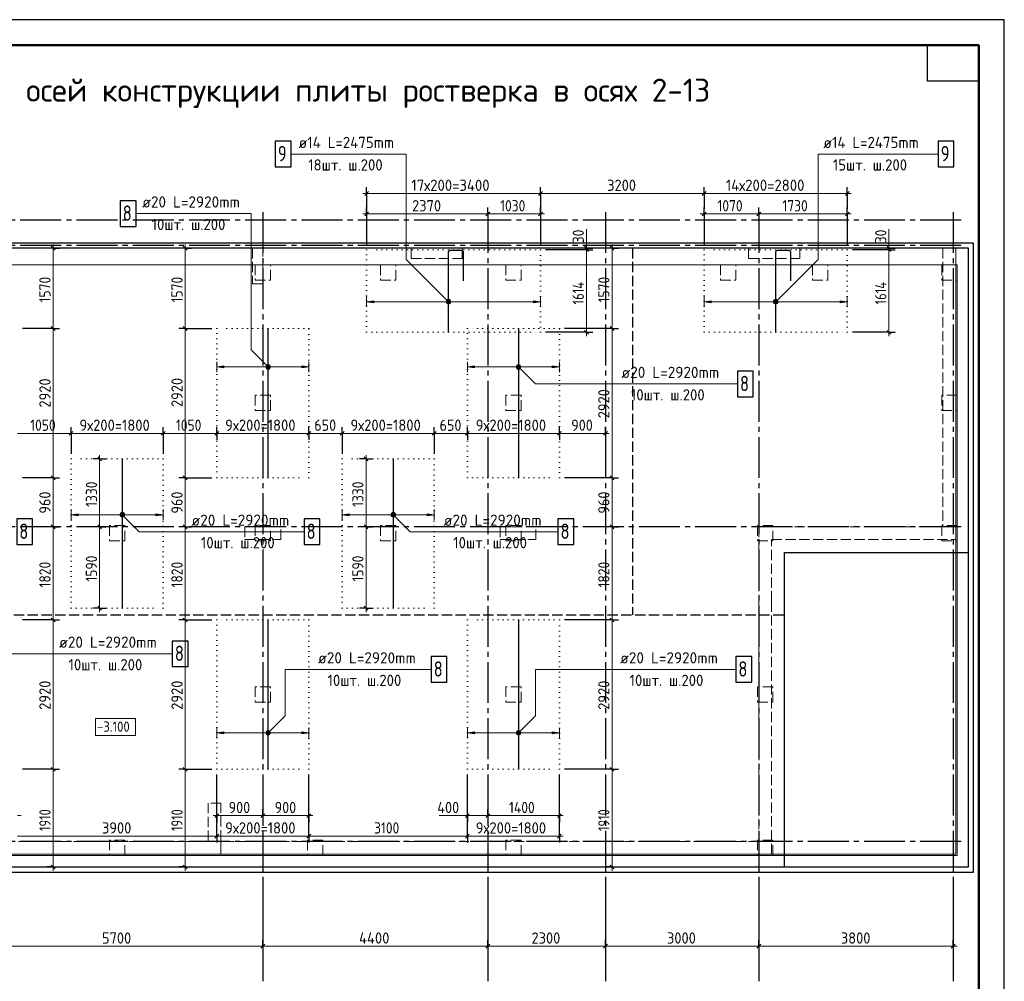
# Model space of a CAD drawing. Header units: millimetres. Extents: x 0 to 42000, y 0 to 29700.
# Tile 3 of 3: x 22744 to 42000, y 10896 to 29700. Entities that reach past the tile are written whole.
import ezdxf

# ---------------------------------------------------------------- set-up
doc = ezdxf.new("R2010")
doc.units = ezdxf.units.MM
for name, pattern in [('______2', [270, 200, -70]), ('______5', [1100, 800, -100, 100, -100]), ('______9', [100, 0, -100])]:
    doc.linetypes.add(name, pattern=pattern)
for name, color, linetype, lineweight in [('Standard', 7, 'Continuous', 25), ('ДОП Верх по У', 52, 'Continuous', 25), ('ЖБ Пилон', 7, 'Continuous', 35), ('ЖБ Плита Фундамента верхний уровень', 7, 'Continuous', 35), ('ЖБ Стена верхний уровень', 7, 'Continuous', 35), ('Общий01', 7, 'Continuous', 13), ('Позиционная метка номер позиции', 7, 'Continuous', 13), ('Размерная линия_ общее', 7, 'Continuous', 13), ('Текст_ общее', 7, 'Continuous', 25)]:
    doc.layers.add(name, color=color, linetype=linetype, lineweight=lineweight)
doc.layers.add('Оси', color=7, linetype='______5', true_color=0x656565)
doc.styles.add('ISOCPEUR', font='txt')

msp = doc.modelspace()

# ---------------------------------------------------------------- hatches: boundary and pattern name
at = {"layer": 'ДОП Верх по У', "linetype": 'Continuous', "lineweight": 13, "transparency": 33554687}
for points in [[(29670, 24164), (29530, 24184), (29670, 24204)], [(36270, 24164), (36130, 24184), (36270, 24204)], [(26740, 22890), (26600, 22910), (26740, 22930)], [(31640, 22890), (31500, 22910), (31640, 22930)], [(23890, 19999), (23750, 20019), (23890, 20039)], [(29190, 19999), (29050, 20019), (29190, 20039)], [(26740, 15735), (26600, 15755), (26740, 15775)], [(31640, 15735), (31500, 15755), (31640, 15775)]]:
    msp.add_hatch(color=7, dxfattribs=at).paths.add_polyline_path(points, flags=16)
for points in [[(32790, 24164), (32930, 24184), (32790, 24204)], [(38790, 24164), (38930, 24184), (38790, 24204)], [(28260, 22890), (28400, 22910), (28260, 22930)], [(33160, 22890), (33300, 22910), (33160, 22930)], [(25410, 19999), (25550, 20019), (25410, 20039)], [(30710, 19999), (30850, 20019), (30710, 20039)], [(28260, 15735), (28400, 15755), (28260, 15775)], [(33160, 15735), (33300, 15755), (33160, 15775)]]:
    msp.add_hatch(color=7, dxfattribs=at).paths.add_polyline_path(points)
at = {"layer": 'Позиционная метка номер позиции', "linetype": 'Continuous', "lineweight": 13, "transparency": 33554687}
for points in [[(31098, 24152), (31141, 24227), (31087, 24172)], [(31087, 24172), (31141, 24227), (31118, 24227)], [(31087, 24172), (31118, 24227), (31087, 24195)], [(31087, 24195), (31118, 24227), (31098, 24216)], [(31098, 24152), (31162, 24216), (31141, 24227)], [(31118, 24141), (31162, 24216), (31098, 24152)], [(31118, 24141), (31173, 24195), (31162, 24216)], [(31141, 24141), (31173, 24195), (31118, 24141)], [(31141, 24141), (31173, 24172), (31173, 24195)], [(31173, 24172), (31141, 24141), (31162, 24152)], [(37487, 24195), (37562, 24152), (37498, 24216)], [(37487, 24172), (37541, 24141), (37487, 24195)], [(37487, 24195), (37541, 24141), (37562, 24152)], [(37518, 24141), (37487, 24172), (37498, 24152)], [(37487, 24172), (37518, 24141), (37541, 24141)], [(37498, 24216), (37573, 24172), (37518, 24227)], [(37498, 24216), (37562, 24152), (37573, 24172)], [(37518, 24227), (37573, 24172), (37573, 24195)], [(37518, 24227), (37573, 24195), (37541, 24227)], [(37541, 24227), (37573, 24195), (37562, 24216)], [(27573, 22878), (27616, 22953), (27561, 22898)], [(27561, 22898), (27616, 22953), (27593, 22953)], [(27561, 22898), (27593, 22953), (27561, 22921)], [(27561, 22921), (27593, 22953), (27573, 22942)], [(27573, 22878), (27636, 22942), (27616, 22953)], [(27593, 22866), (27636, 22942), (27573, 22878)], [(27593, 22866), (27648, 22921), (27636, 22942)], [(27616, 22866), (27648, 22921), (27593, 22866)], [(27616, 22866), (27648, 22898), (27648, 22921)], [(32457, 22921), (32488, 22953), (32468, 22942)], [(32488, 22953), (32457, 22921), (32457, 22898)], [(32488, 22953), (32457, 22898), (32511, 22953)], [(32511, 22953), (32457, 22898), (32468, 22878)], [(32511, 22953), (32468, 22878), (32532, 22942)], [(32532, 22942), (32468, 22878), (32488, 22866)], [(32532, 22942), (32488, 22866), (32543, 22921)], [(32543, 22921), (32488, 22866), (32511, 22866)], [(32543, 22921), (32511, 22866), (32543, 22898)], [(27648, 22898), (27616, 22866), (27636, 22878)], [(32543, 22898), (32511, 22866), (32532, 22878)], [(24707, 20030), (24738, 20062), (24718, 20051)], [(24738, 20062), (24707, 20030), (24707, 20007)], [(24738, 20062), (24707, 20007), (24761, 20062)], [(24761, 20062), (24707, 20007), (24718, 19987)], [(24761, 20062), (24718, 19987), (24782, 20051)], [(24782, 20051), (24718, 19987), (24738, 19976)], [(24782, 20051), (24738, 19976), (24793, 20030)], [(24793, 20030), (24738, 19976), (24761, 19976)], [(24793, 20030), (24761, 19976), (24793, 20007)], [(30007, 20030), (30038, 20062), (30018, 20051)], [(30038, 20062), (30007, 20030), (30007, 20007)], [(30038, 20062), (30007, 20007), (30061, 20062)], [(30061, 20062), (30007, 20007), (30018, 19987)], [(30061, 20062), (30018, 19987), (30082, 20051)], [(30082, 20051), (30018, 19987), (30038, 19976)], [(30082, 20051), (30038, 19976), (30093, 20030)], [(30093, 20030), (30038, 19976), (30061, 19976)], [(30093, 20030), (30061, 19976), (30093, 20007)], [(24793, 20007), (24761, 19976), (24782, 19987)], [(30093, 20007), (30061, 19976), (30082, 19987)], [(27573, 15787), (27648, 15743), (27593, 15798)], [(27593, 15798), (27648, 15743), (27648, 15766)], [(27593, 15798), (27648, 15766), (27616, 15798)], [(27616, 15798), (27648, 15766), (27636, 15787)], [(32468, 15787), (32543, 15743), (32488, 15798)], [(32488, 15798), (32543, 15743), (32543, 15766)], [(32488, 15798), (32543, 15766), (32511, 15798)], [(32511, 15798), (32543, 15766), (32532, 15787)], [(27561, 15766), (27636, 15723), (27573, 15787)], [(27561, 15743), (27616, 15712), (27561, 15766)], [(27561, 15766), (27616, 15712), (27636, 15723)], [(27593, 15712), (27561, 15743), (27573, 15723)], [(27561, 15743), (27593, 15712), (27616, 15712)], [(27573, 15787), (27636, 15723), (27648, 15743)], [(32457, 15766), (32532, 15723), (32468, 15787)], [(32457, 15743), (32511, 15712), (32457, 15766)], [(32457, 15766), (32511, 15712), (32532, 15723)], [(32488, 15712), (32457, 15743), (32468, 15723)], [(32457, 15743), (32488, 15712), (32511, 15712)], [(32468, 15787), (32532, 15723), (32543, 15743)]]:
    msp.add_hatch(color=7, dxfattribs=at).paths.add_polyline_path(points)

# ---------------------------------------------------------------- linework, layer by layer
at = {"layer": 'Standard', "color": 7, "linetype": 'Continuous', "lineweight": 35, "transparency": 33554687}
for p, q in [((41500, 27600), (41500, 20500)), ((41500, 27200), (41500, 20100))]:
    msp.add_line(p, q, dxfattribs=at)
at = {"layer": 'Standard', "color": 7, "linetype": 'Continuous', "lineweight": 50, "transparency": 33554687}
msp.add_line((41500, 27100), (41500, 23200), dxfattribs=at)
at = {"layer": 'Standard', "color": 7, "linetype": '______9', "lineweight": 13, "transparency": 33554687}
for p, q in [((32930, 25202), (29530, 25202)), ((29530, 25202), (29530, 23588)), ((32930, 23588), (32930, 25202)), ((38930, 25202), (36130, 25202)), ((36130, 25202), (36130, 23588)), ((38930, 23588), (38930, 25202)), ((28400, 23662), (26600, 23662)), ((26600, 23662), (26600, 20742)), ((28400, 20742), (28400, 23662)), ((29530, 23588), (32930, 23588)), ((33300, 23662), (31500, 23662)), ((31500, 23662), (31500, 20742)), ((33300, 20742), (33300, 23662)), ((36130, 23588), (38930, 23588)), ((25550, 21112), (23750, 21112)), ((23750, 21112), (23750, 18192)), ((25550, 18192), (25550, 21112)), ((30850, 21112), (29050, 21112)), ((29050, 21112), (29050, 18192)), ((30850, 18192), (30850, 21112)), ((26600, 20742), (28400, 20742)), ((31500, 20742), (33300, 20742)), ((23750, 18192), (25550, 18192)), ((29050, 18192), (30850, 18192)), ((28400, 17962), (26600, 17962)), ((26600, 17962), (26600, 15042)), ((28400, 15042), (28400, 17962)), ((33300, 17962), (31500, 17962)), ((31500, 17962), (31500, 15042)), ((33300, 15042), (33300, 17962)), ((26600, 15042), (28400, 15042)), ((31500, 15042), (33300, 15042))]:
    msp.add_line(p, q, dxfattribs=at)
at = {"layer": 'Standard', "color": 7, "linetype": 'Continuous', "lineweight": 25, "transparency": 33554687}
for points in [[(0, 0), (42000, 0), (42000, 29700), (0, 29700), (0, 0)], [(41500, 29200), (41500, 28500), (40500, 28500), (40500, 29200), (41500, 29200)]]:
    msp.add_lwpolyline(points, close=True, dxfattribs=at)
at = {"layer": 'Standard', "color": 7, "linetype": 'Continuous', "lineweight": 50, "transparency": 33554687}
msp.add_lwpolyline([(2000, 29200), (41500, 29200), (41500, 500), (2000, 500), (2000, 29200)], close=True, dxfattribs=at)
at = {"layer": 'Standard', "color": 7, "linetype": 'Continuous', "lineweight": 13, "transparency": 33554687}
for points in [[(41500, 29200), (2000, 29200), (2000, 6500), (41500, 6500), (41500, 29200)], [(4250, 13382), (41050, 13382), (41050, 25232), (4250, 25232), (4250, 13382)], [(4225, 13357), (41075, 13357), (41075, 24907), (4225, 24907), (4225, 13357)]]:
    msp.add_lwpolyline(points, dxfattribs=at)
at = {"layer": 'Standard', "color": 254, "linetype": 'Continuous', "lineweight": 25, "true_color": 0xc4c4ff, "transparency": 33554687}
msp.add_lwpolyline([(3900, 13032), (41400, 13032), (41400, 25332), (3900, 25332), (3900, 13032)], dxfattribs=at)
at = {"layer": 'Standard', "color": 7, "linetype": 'Continuous', "lineweight": 25, "transparency": 33554687}
msp.add_lwpolyline([(4000, 13132), (41300, 13132), (41300, 25232), (4000, 25232), (4000, 13132)], dxfattribs=at)
at = {"layer": 'ДОП Верх по У', "color": 251, "linetype": 'Continuous', "lineweight": 13, "true_color": 0x494949, "transparency": 33554687}
for p, q in [((29530, 24184), (29530, 24284)), ((32930, 24184), (32930, 24284)), ((36130, 24184), (36130, 24284)), ((38930, 24184), (38930, 24284)), ((29530, 24184), (29670, 24204)), ((29670, 24164), (29530, 24184)), ((29530, 24184), (29530, 24084)), ((29530, 24184), (29530, 24184)), ((29670, 24204), (29670, 24164)), ((29670, 24184), (32790, 24184)), ((32930, 24184), (32790, 24204)), ((32790, 24204), (32790, 24164)), ((32790, 24164), (32930, 24184)), ((32930, 24184), (32930, 24084)), ((32930, 24184), (32930, 24184)), ((36130, 24184), (36270, 24204)), ((36270, 24164), (36130, 24184)), ((36130, 24184), (36130, 24084)), ((36130, 24184), (36130, 24184)), ((36270, 24204), (36270, 24164)), ((36270, 24184), (38790, 24184)), ((38930, 24184), (38790, 24204)), ((38790, 24204), (38790, 24164)), ((38790, 24164), (38930, 24184)), ((38930, 24184), (38930, 24084)), ((38930, 24184), (38930, 24184)), ((26600, 22910), (26600, 23010)), ((26600, 22910), (26740, 22930)), ((26740, 22930), (26740, 22890)), ((28400, 22910), (28260, 22930)), ((28260, 22930), (28260, 22890)), ((28400, 22910), (28400, 23010)), ((31500, 22910), (31500, 23010)), ((31500, 22910), (31640, 22930)), ((31640, 22930), (31640, 22890)), ((33300, 22910), (33160, 22930)), ((33160, 22930), (33160, 22890)), ((33300, 22910), (33300, 23010)), ((26740, 22890), (26600, 22910)), ((26600, 22910), (26600, 22810)), ((26600, 22910), (26600, 22910)), ((26740, 22910), (28260, 22910)), ((28260, 22890), (28400, 22910)), ((28400, 22910), (28400, 22810)), ((28400, 22910), (28400, 22910)), ((31640, 22890), (31500, 22910)), ((31500, 22910), (31500, 22810)), ((31500, 22910), (31500, 22910)), ((31640, 22910), (33160, 22910)), ((33160, 22890), (33300, 22910)), ((33300, 22910), (33300, 22810)), ((33300, 22910), (33300, 22910)), ((23750, 20019), (23750, 20119)), ((23750, 20019), (23890, 20039)), ((23890, 20039), (23890, 19999)), ((25550, 20019), (25410, 20039)), ((25410, 20039), (25410, 19999)), ((25550, 20019), (25550, 20119)), ((29050, 20019), (29050, 20119)), ((29050, 20019), (29190, 20039)), ((29190, 20039), (29190, 19999)), ((30850, 20019), (30710, 20039)), ((30710, 20039), (30710, 19999)), ((30850, 20019), (30850, 20119)), ((23890, 19999), (23750, 20019)), ((23750, 20019), (23750, 19919)), ((23750, 20019), (23750, 20019)), ((23890, 20019), (25410, 20019)), ((25410, 19999), (25550, 20019)), ((25550, 20019), (25550, 19919)), ((25550, 20019), (25550, 20019)), ((29190, 19999), (29050, 20019)), ((29050, 20019), (29050, 19919)), ((29050, 20019), (29050, 20019)), ((29190, 20019), (30710, 20019)), ((30710, 19999), (30850, 20019)), ((30850, 20019), (30850, 19919)), ((30850, 20019), (30850, 20019)), ((26600, 15755), (26600, 15855)), ((28400, 15755), (28400, 15855)), ((31500, 15755), (31500, 15855)), ((33300, 15755), (33300, 15855)), ((26600, 15755), (26740, 15775)), ((26740, 15735), (26600, 15755)), ((26600, 15755), (26600, 15655)), ((26600, 15755), (26600, 15755)), ((26740, 15775), (26740, 15735)), ((26740, 15755), (28260, 15755)), ((28400, 15755), (28260, 15775)), ((28260, 15775), (28260, 15735)), ((28260, 15735), (28400, 15755)), ((28400, 15755), (28400, 15655)), ((28400, 15755), (28400, 15755)), ((31500, 15755), (31640, 15775)), ((31640, 15735), (31500, 15755)), ((31500, 15755), (31500, 15655)), ((31500, 15755), (31500, 15755)), ((31640, 15775), (31640, 15735)), ((31640, 15755), (33160, 15755)), ((33300, 15755), (33160, 15775)), ((33160, 15775), (33160, 15735)), ((33160, 15735), (33300, 15755)), ((33300, 15755), (33300, 15655)), ((33300, 15755), (33300, 15755))]:
    msp.add_line(p, q, dxfattribs=at)
at = {"layer": 'ДОП Верх по У', "color": 7, "linetype": 'Continuous', "lineweight": 25, "transparency": 33554687}
for p, q in [((27600, 23652), (27600, 20752)), ((27600, 23652), (27600, 20752)), ((32500, 23652), (32500, 20752)), ((32500, 23652), (32500, 20752)), ((24750, 21102), (24750, 18202)), ((24750, 21102), (24750, 18202)), ((30050, 21102), (30050, 18202)), ((30050, 21102), (30050, 18202)), ((27600, 17952), (27600, 15052)), ((27600, 17952), (27600, 15052)), ((32500, 17952), (32500, 15052)), ((32500, 17952), (32500, 15052))]:
    msp.add_line(p, q, dxfattribs=at)
for points in [[(27743, 26822), (28053, 26822), (28053, 27322), (27743, 27322), (27743, 26822)], [(40706, 26822), (41016, 26822), (41016, 27322), (40706, 27322), (40706, 26822)], [(24710, 25658), (25020, 25658), (25020, 26158), (24710, 26158), (24710, 25658)], [(31130, 23595), (31130, 25153), (31131, 25161), (31134, 25169), (31138, 25176), (31143, 25182), (31149, 25187), (31156, 25191), (31164, 25194), (31171, 25195), (31377, 25195), (31385, 25194), (31393, 25191), (31400, 25187), (31406, 25182), (31411, 25176), (31415, 25169), (31418, 25161), (31419, 25153), (31419, 24595)], [(31130, 23595), (31130, 25153), (31131, 25161), (31134, 25169), (31138, 25176), (31143, 25182), (31149, 25187), (31156, 25191), (31164, 25194), (31171, 25195), (31377, 25195), (31385, 25194), (31393, 25191), (31400, 25187), (31406, 25182), (31411, 25176), (31415, 25169), (31418, 25161), (31419, 25153), (31419, 24595)], [(37530, 23595), (37530, 25153), (37531, 25161), (37534, 25169), (37538, 25176), (37543, 25182), (37549, 25187), (37556, 25191), (37564, 25194), (37571, 25195), (37777, 25195), (37785, 25194), (37793, 25191), (37800, 25187), (37806, 25182), (37811, 25176), (37815, 25169), (37818, 25161), (37819, 25153), (37819, 24595)], [(37530, 23595), (37530, 25153), (37531, 25161), (37534, 25169), (37538, 25176), (37543, 25182), (37549, 25187), (37556, 25191), (37564, 25194), (37571, 25195), (37777, 25195), (37785, 25194), (37793, 25191), (37800, 25187), (37806, 25182), (37811, 25176), (37815, 25169), (37818, 25161), (37819, 25153), (37819, 24595)], [(36781, 22326), (37091, 22326), (37091, 22826), (36781, 22826), (36781, 22326)], [(22687, 19436), (22997, 19436), (22997, 19936), (22687, 19936), (22687, 19436)], [(28305, 19436), (28615, 19436), (28615, 19936), (28305, 19936), (28305, 19436)], [(33271, 19436), (33581, 19436), (33581, 19936), (33271, 19936), (33271, 19436)], [(25729, 17050), (26039, 17050), (26039, 17550), (25729, 17550), (25729, 17050)], [(30791, 16744), (31101, 16744), (31101, 17244), (30791, 17244), (30791, 16744)], [(36750, 16744), (37060, 16744), (37060, 17244), (36750, 17244), (36750, 16744)]]:
    msp.add_lwpolyline(points, dxfattribs=at)
at = {"layer": 'ЖБ Пилон', "color": 253, "linetype": '______2', "lineweight": 13, "true_color": 0xa0a0a0, "transparency": 33554687}
for p, q in [((27500, 25232), (27300, 25232)), ((27300, 25232), (27300, 24532)), ((27500, 24532), (27500, 25232)), ((31400, 25232), (30400, 25232)), ((30400, 25232), (30400, 25032)), ((31400, 25032), (31400, 25232)), ((38000, 25232), (37000, 25232)), ((37000, 25232), (37000, 25032)), ((38000, 25032), (38000, 25232)), ((27650, 24907), (27350, 24907)), ((27350, 24907), (27350, 24607)), ((27650, 24607), (27650, 24907)), ((30100, 24907), (29800, 24907)), ((29800, 24907), (29800, 24607)), ((30100, 24607), (30100, 24907)), ((30400, 25032), (31400, 25032)), ((32550, 24907), (32250, 24907)), ((32250, 24907), (32250, 24607)), ((32550, 24607), (32550, 24907)), ((36750, 24907), (36450, 24907)), ((36450, 24907), (36450, 24607)), ((36750, 24607), (36750, 24907)), ((37000, 25032), (38000, 25032)), ((38550, 24907), (38250, 24907)), ((38250, 24907), (38250, 24607)), ((38550, 24607), (38550, 24907)), ((41075, 24907), (40775, 24907)), ((40775, 24907), (40775, 24607)), ((41075, 24607), (41075, 24907)), ((27300, 24532), (27500, 24532)), ((27350, 24607), (27650, 24607)), ((29800, 24607), (30100, 24607)), ((32250, 24607), (32550, 24607)), ((36450, 24607), (36750, 24607)), ((38250, 24607), (38550, 24607)), ((40775, 24607), (41075, 24607)), ((27650, 22357), (27350, 22357)), ((27350, 22357), (27350, 22057)), ((27650, 22057), (27650, 22357)), ((32550, 22357), (32250, 22357)), ((32250, 22357), (32250, 22057)), ((32550, 22057), (32550, 22357)), ((41075, 22357), (40775, 22357)), ((40775, 22357), (40775, 22057)), ((41075, 22057), (41075, 22357)), ((27350, 22057), (27650, 22057)), ((32250, 22057), (32550, 22057)), ((40775, 22057), (41075, 22057)), ((24800, 19807), (24500, 19807)), ((24500, 19807), (24500, 19507)), ((24800, 19507), (24800, 19807)), ((27850, 19782), (27150, 19782)), ((27150, 19782), (27150, 19532)), ((27650, 19807), (27350, 19807)), ((27350, 19807), (27350, 19507)), ((27650, 19507), (27650, 19807)), ((27850, 19532), (27850, 19782)), ((30100, 19807), (29800, 19807)), ((29800, 19807), (29800, 19507)), ((30100, 19507), (30100, 19807)), ((32840, 19782), (32140, 19782)), ((32140, 19782), (32140, 19532)), ((32550, 19807), (32250, 19807)), ((32250, 19807), (32250, 19507)), ((32550, 19507), (32550, 19807)), ((32840, 19532), (32840, 19782)), ((37475, 19807), (37175, 19807)), ((37175, 19807), (37175, 19507)), ((37475, 19507), (37475, 19807)), ((41075, 19807), (40775, 19807)), ((40775, 19807), (40775, 19507)), ((41075, 19507), (41075, 19807)), ((24500, 19507), (24800, 19507)), ((27150, 19532), (27850, 19532)), ((27350, 19507), (27650, 19507)), ((29800, 19507), (30100, 19507)), ((32140, 19532), (32840, 19532)), ((32250, 19507), (32550, 19507)), ((37175, 19507), (37475, 19507)), ((40775, 19507), (41075, 19507)), ((27650, 16657), (27350, 16657)), ((27350, 16657), (27350, 16357)), ((27650, 16357), (27650, 16657)), ((32550, 16657), (32250, 16657)), ((32250, 16657), (32250, 16357)), ((32550, 16357), (32550, 16657)), ((37475, 16657), (37175, 16657)), ((37175, 16657), (37175, 16357)), ((37475, 16357), (37475, 16657)), ((27350, 16357), (27650, 16357)), ((32250, 16357), (32550, 16357)), ((37175, 16357), (37475, 16357)), ((24800, 13657), (24500, 13657)), ((24500, 13657), (24500, 13357)), ((24800, 13357), (24800, 13657)), ((28675, 13657), (28375, 13657)), ((28375, 13657), (28375, 13357)), ((28675, 13357), (28675, 13657)), ((32550, 13657), (32250, 13657)), ((32250, 13657), (32250, 13357)), ((32550, 13357), (32550, 13657)), ((37475, 13657), (37175, 13657)), ((37175, 13657), (37175, 13357)), ((37475, 13357), (37475, 13657)), ((24500, 13357), (24800, 13357)), ((28375, 13357), (28675, 13357)), ((32250, 13357), (32550, 13357)), ((37175, 13357), (37475, 13357))]:
    msp.add_line(p, q, dxfattribs=at)
at = {"layer": 'ЖБ Плита Фундамента верхний уровень', "color": 251, "linetype": 'Continuous', "lineweight": 25, "true_color": 0x656565, "transparency": 33554687}
for p, q in [((41300, 25232), (4000, 25232)), ((41300, 19282), (41300, 25232)), ((37700, 13132), (37700, 19282)), ((37700, 19282), (41300, 19282)), ((12100, 13132), (37700, 13132))]:
    msp.add_line(p, q, dxfattribs=at)
at = {"layer": 'ЖБ Стена верхний уровень', "color": 253, "linetype": '______2', "lineweight": 13, "true_color": 0xa0a0a0, "transparency": 33554687}
for p, q in [((41050, 25232), (40800, 25232)), ((40800, 25232), (40800, 19782)), ((41050, 19782), (41050, 25232)), ((40800, 19782), (37200, 19782)), ((37200, 19782), (37200, 19532)), ((41050, 19532), (41050, 19782)), ((37200, 19532), (37200, 18322)), ((37450, 19532), (41050, 19532)), ((37450, 18322), (37450, 19532)), ((37200, 18322), (37200, 15422)), ((37450, 15422), (37450, 18322)), ((37200, 15422), (37200, 13632)), ((37450, 13382), (37450, 15422)), ((26430, 14382), (26430, 13632)), ((26680, 14382), (26430, 14382)), ((26680, 13382), (26680, 14382)), ((26430, 13632), (22070, 13632)), ((37200, 13632), (26680, 13632)), ((26680, 13632), (26680, 13382)), ((22070, 13382), (26430, 13382)), ((26430, 13382), (26680, 13382)), ((26680, 13382), (37200, 13382)), ((37200, 13382), (37450, 13382))]:
    msp.add_line(p, q, dxfattribs=at)
at = {"layer": 'Общий01', "color": 251, "linetype": 'Continuous', "lineweight": 13, "true_color": 0x656565, "transparency": 33554687}
for p, q in [((33828, 25232), (33828, 25602)), ((39743, 25232), (39743, 25602)), ((31500, 14135), (30950, 14135))]:
    msp.add_line(p, q, dxfattribs=at)
at = {"layer": 'Общий01', "color": 251, "linetype": '______2', "lineweight": 25, "true_color": 0x656565, "transparency": 33554687}
for p, q in [((34727, 25232), (34727, 18062)), ((12100, 18062), (37700, 18062))]:
    msp.add_line(p, q, dxfattribs=at)
at = {"layer": 'Общий01', "color": 7, "linetype": 'Continuous', "lineweight": 18, "transparency": 33554687}
msp.add_lwpolyline([(24225, 15703), (25011, 15703), (25011, 16036), (24225, 16036), (24225, 15703)], dxfattribs=at)
at = {"layer": 'Оси', "color": 8, "linetype": '______5', "lineweight": -3, "transparency": 33554687}
for p, q in [((27500, 25939), (27500, 12896)), ((31900, 25939), (31900, 12896)), ((34200, 25939), (34200, 12896)), ((37200, 25939), (37200, 12896)), ((41000, 25939), (41000, 12896)), ((41157, 25782), (3764, 25782)), ((41157, 25282), (3764, 25282)), ((41157, 19782), (3764, 19782)), ((41157, 13632), (3764, 13632))]:
    msp.add_line(p, q, dxfattribs=at)
at = {"layer": 'Оси', "color": 7, "linetype": 'Continuous', "lineweight": 25, "transparency": 33554687}
for p, q in [((27500, 12896), (27500, 10896)), ((31900, 12896), (31900, 10896)), ((34200, 12896), (34200, 10896)), ((37200, 12896), (37200, 10896)), ((41000, 12896), (41000, 10896))]:
    msp.add_line(p, q, dxfattribs=at)
at = {"layer": 'Позиционная метка номер позиции', "color": 7, "linetype": 'Continuous', "lineweight": 13, "transparency": 33554687}
for p, q in [((31098, 24216), (31098, 24216)), ((31098, 24152), (31098, 24152)), ((31162, 24216), (31162, 24216)), ((31162, 24152), (31162, 24152)), ((37498, 24216), (37498, 24216)), ((37498, 24152), (37498, 24152)), ((37562, 24216), (37562, 24216)), ((37562, 24152), (37562, 24152)), ((27573, 22942), (27573, 22942)), ((27636, 22942), (27636, 22942)), ((32468, 22942), (32468, 22942)), ((32532, 22942), (32532, 22942)), ((27573, 22878), (27573, 22878)), ((27636, 22878), (27636, 22878)), ((32468, 22878), (32468, 22878)), ((32532, 22878), (32532, 22878)), ((24718, 20051), (24718, 20051)), ((24782, 20051), (24782, 20051)), ((30018, 20051), (30018, 20051)), ((30082, 20051), (30082, 20051)), ((24718, 19987), (24718, 19987)), ((24782, 19987), (24782, 19987)), ((30018, 19987), (30018, 19987)), ((30082, 19987), (30082, 19987)), ((27573, 15787), (27573, 15787)), ((27573, 15723), (27573, 15723)), ((27636, 15787), (27636, 15787)), ((27636, 15723), (27636, 15723)), ((32468, 15787), (32468, 15787)), ((32468, 15723), (32468, 15723)), ((32532, 15787), (32532, 15787)), ((32532, 15723), (32532, 15723))]:
    msp.add_line(p, q, dxfattribs=at)
for points in [[(31130, 24184), (30302, 25012), (30302, 27072), (28062, 27072)], [(37530, 24184), (38358, 25012), (38358, 27072), (40696, 27072)], [(27604, 22910), (27271, 23243), (27271, 25908), (25020, 25908)], [(32500, 22910), (32833, 22576), (36781, 22576)], [(24750, 20019), (25083, 19686), (28305, 19686)], [(30050, 20019), (30383, 19686), (33271, 19686)], [(21900, 15755), (22233, 16088), (22233, 17300), (25719, 17300)], [(27604, 15755), (27938, 16088), (27938, 16994), (30791, 16994)], [(32500, 15755), (32833, 16088), (32833, 16994), (36740, 16994)]]:
    msp.add_lwpolyline(points, dxfattribs=at)
for centre in [(31130, 24184), (37530, 24184), (27604, 22910), (32500, 22910), (24750, 20019), (30050, 20019), (27604, 15755), (32500, 15755)]:
    msp.add_circle(centre, 45, dxfattribs=at)
at = {"layer": 'Размерная линия_ общее', "color": 251, "linetype": 'Continuous', "lineweight": -3, "true_color": 0x656565, "transparency": 33554687}
for p, q in [((29530, 26302), (29530, 26427)), ((32930, 26302), (32930, 26427)), ((36130, 26302), (36130, 26427)), ((38930, 26302), (38930, 26427)), ((29530, 26302), (29530, 26177)), ((29530, 26302), (29530, 25302)), ((32930, 26302), (32930, 26177)), ((32930, 26302), (32930, 25302)), ((36130, 26302), (36130, 26177)), ((36130, 26302), (36130, 26002)), ((38930, 26302), (38930, 26177)), ((38930, 26302), (38930, 26002)), ((29530, 25902), (29530, 26027)), ((31900, 25902), (31900, 26027)), ((32930, 25902), (32930, 26027)), ((36130, 25902), (36130, 26027)), ((37200, 25902), (37200, 26027)), ((38930, 25902), (38930, 26027)), ((29530, 25902), (29530, 25777)), ((29530, 25902), (29530, 25302)), ((31900, 25902), (31900, 25777)), ((31900, 25902), (31900, 25902)), ((32930, 25902), (32930, 25777)), ((32930, 25902), (32930, 25302)), ((36130, 25902), (36130, 25777)), ((36130, 25902), (36130, 25302)), ((37200, 25902), (37200, 25777)), ((37200, 25902), (37200, 25772)), ((38930, 25902), (38930, 25777)), ((38930, 25902), (38930, 25302)), ((23398, 25232), (23273, 25232)), ((23398, 25232), (23523, 25232)), ((23398, 25232), (23398, 25232)), ((25981, 25232), (25856, 25232)), ((25981, 25232), (26106, 25232)), ((25981, 25232), (25981, 25232)), ((33828, 25232), (33703, 25232)), ((33828, 25232), (33953, 25232)), ((33828, 25232), (33828, 25232)), ((34328, 25232), (34203, 25232)), ((34328, 25232), (34300, 25232)), ((34328, 25232), (34453, 25232)), ((39743, 25232), (39618, 25232)), ((39743, 25232), (39868, 25232)), ((39743, 25232), (39743, 25232)), ((33828, 25202), (33703, 25202)), ((33828, 25202), (33953, 25202)), ((39743, 25202), (39618, 25202)), ((39743, 25202), (39868, 25202)), ((23398, 23662), (23273, 23662)), ((23398, 23662), (23523, 23662)), ((25981, 23662), (25856, 23662)), ((25981, 23662), (26106, 23662)), ((25981, 23662), (26500, 23662)), ((33828, 23588), (33030, 23588)), ((33828, 23588), (33703, 23588)), ((33828, 23588), (33953, 23588)), ((34328, 23662), (34203, 23662)), ((34328, 23662), (34453, 23662)), ((39743, 23588), (39030, 23588)), ((39743, 23588), (39618, 23588)), ((39743, 23588), (39868, 23588)), ((23750, 21610), (23750, 21735)), ((23750, 21610), (23750, 21485)), ((23750, 21610), (23750, 21212)), ((25550, 21610), (25550, 21735)), ((25550, 21610), (25550, 21485)), ((25550, 21610), (25550, 21212)), ((26600, 21610), (26600, 21735)), ((26600, 21610), (26600, 21485)), ((26600, 21610), (26600, 21610)), ((28400, 21610), (28400, 21735)), ((28400, 21610), (28400, 21485)), ((28400, 21610), (28400, 21610)), ((29050, 21610), (29050, 21735)), ((29050, 21610), (29050, 21485)), ((29050, 21610), (29050, 21212)), ((30850, 21610), (30850, 21735)), ((30850, 21610), (30850, 21485)), ((30850, 21610), (30850, 21212)), ((31500, 21610), (31500, 21735)), ((31500, 21610), (31500, 21485)), ((31500, 21610), (31500, 21610)), ((33300, 21610), (33300, 21735)), ((33300, 21610), (33300, 21485)), ((33300, 21610), (33300, 21610)), ((34200, 21610), (34200, 21735)), ((34200, 21610), (34200, 21485)), ((34200, 21610), (34200, 21589)), ((24307, 21112), (24182, 21112)), ((24307, 21112), (24432, 21112)), ((24307, 21112), (24307, 21112)), ((29518, 21112), (29393, 21112)), ((29518, 21112), (29643, 21112)), ((29518, 21112), (29518, 21112)), ((23398, 20742), (23273, 20742)), ((23398, 20742), (23523, 20742)), ((25981, 20742), (25856, 20742)), ((25981, 20742), (26106, 20742)), ((25981, 20742), (26500, 20742)), ((34328, 20742), (34203, 20742)), ((34328, 20742), (34453, 20742)), ((23398, 19782), (23273, 19782)), ((23398, 19782), (23523, 19782)), ((24307, 19782), (24182, 19782)), ((24307, 19782), (24432, 19782)), ((24307, 19782), (24307, 19782)), ((25981, 19782), (25856, 19782)), ((25981, 19782), (26106, 19782)), ((25981, 19782), (26033, 19782)), ((29518, 19782), (29393, 19782)), ((29518, 19782), (29643, 19782)), ((34328, 19782), (34203, 19782)), ((34328, 19782), (34453, 19782)), ((24307, 18192), (24182, 18192)), ((24307, 18192), (24432, 18192)), ((24307, 18192), (24307, 18192)), ((29518, 18192), (29393, 18192)), ((29518, 18192), (29643, 18192)), ((29518, 18192), (29518, 18192)), ((23398, 17962), (23273, 17962)), ((23398, 17962), (23523, 17962)), ((25981, 17962), (25856, 17962)), ((25981, 17962), (26106, 17962)), ((25981, 17962), (26500, 17962)), ((34328, 17962), (34203, 17962)), ((34328, 17962), (34453, 17962)), ((23398, 15042), (23273, 15042)), ((23398, 15042), (23523, 15042)), ((25981, 15042), (25856, 15042)), ((25981, 15042), (26106, 15042)), ((25981, 15042), (26500, 15042)), ((34328, 15042), (34203, 15042)), ((34328, 15042), (34453, 15042)), ((26600, 14135), (26600, 14942)), ((28400, 14135), (28400, 14942)), ((33300, 13735), (33300, 14942)), ((33300, 14135), (33300, 14942)), ((26600, 14135), (26600, 14260)), ((27500, 14135), (27500, 14260)), ((28400, 14135), (28400, 14260)), ((31500, 14135), (31500, 14260)), ((31900, 14135), (31900, 14260)), ((33300, 14135), (33300, 14260)), ((26600, 14135), (26600, 14010)), ((27500, 14135), (27500, 14010)), ((27500, 14135), (27500, 14135)), ((28400, 14135), (28400, 14010)), ((31500, 14135), (31500, 14010)), ((31900, 14135), (31900, 14010)), ((31900, 14135), (31900, 14135)), ((33300, 14135), (33300, 14010)), ((26600, 13735), (26600, 13860)), ((26600, 13735), (26600, 13610)), ((28400, 13735), (28400, 13860)), ((28400, 13735), (28400, 13610)), ((31500, 13735), (31500, 13860)), ((31500, 13735), (31500, 13610)), ((33300, 13735), (33300, 13860)), ((33300, 13735), (33300, 13610)), ((23398, 13132), (23273, 13132)), ((23398, 13132), (23523, 13132)), ((23398, 13132), (23398, 13132)), ((25981, 13132), (25856, 13132)), ((25981, 13132), (26106, 13132)), ((25981, 13132), (27400, 13132)), ((34328, 13132), (34203, 13132)), ((34328, 13132), (34300, 13132)), ((34328, 13132), (34453, 13132))]:
    msp.add_line(p, q, dxfattribs=at)
at = {"layer": 'Размерная линия_ общее', "color": 251, "linetype": 'Continuous', "lineweight": 13, "true_color": 0x656565, "transparency": 33554687}
for p, q in [((29530, 26302), (29455, 26302)), ((29530, 26302), (32930, 26302)), ((32930, 26302), (36130, 26302)), ((36130, 26302), (38930, 26302)), ((38930, 26302), (39005, 26302)), ((29530, 25902), (29455, 25902)), ((29530, 25902), (31900, 25902)), ((31900, 25902), (32930, 25902)), ((32930, 25902), (33005, 25902)), ((36130, 25902), (36055, 25902)), ((36130, 25902), (37200, 25902)), ((37200, 25902), (38930, 25902)), ((38930, 25902), (39005, 25902)), ((23398, 25232), (23398, 25307)), ((25981, 25232), (25981, 25307)), ((33828, 25232), (33828, 25307)), ((33828, 25202), (33828, 25232)), ((34328, 25232), (34328, 25307)), ((39743, 25232), (39743, 25307)), ((39743, 25232), (39743, 25202)), ((39743, 25202), (39743, 23588)), ((23398, 23662), (23398, 20742)), ((25981, 23662), (25981, 20742)), ((33828, 23588), (33828, 23513)), ((34328, 23662), (34328, 20742)), ((39743, 23588), (39743, 23513)), ((22700, 21610), (23750, 21610)), ((23750, 21610), (25550, 21610)), ((25550, 21610), (26600, 21610)), ((26600, 21610), (28400, 21610)), ((28400, 21610), (29050, 21610)), ((29050, 21610), (30850, 21610)), ((30850, 21610), (31500, 21610)), ((31500, 21610), (33300, 21610)), ((33300, 21610), (34200, 21610)), ((34200, 21610), (34275, 21610)), ((24307, 21112), (24307, 21187)), ((29518, 21112), (29518, 21187)), ((23398, 20742), (23398, 19782)), ((25981, 20742), (25981, 19782)), ((34328, 20742), (34328, 19782)), ((23398, 19782), (23398, 17962)), ((24307, 19782), (24307, 18192)), ((25981, 19782), (25981, 17962)), ((29518, 19782), (29518, 18192)), ((34328, 19782), (34328, 17962)), ((24307, 18192), (24307, 18117)), ((29518, 18192), (29518, 18117)), ((23398, 17962), (23398, 15042)), ((25981, 17962), (25981, 15042)), ((34328, 17962), (34328, 15042)), ((23398, 15042), (23398, 13132)), ((25981, 15042), (25981, 13132)), ((34328, 15042), (34328, 13132)), ((22700, 14135), (22775, 14135)), ((26600, 14135), (26525, 14135)), ((26600, 14135), (27500, 14135)), ((27500, 14135), (28400, 14135)), ((28400, 14135), (28475, 14135)), ((31500, 14135), (31425, 14135)), ((31500, 14135), (31900, 14135)), ((31900, 14135), (33300, 14135)), ((33300, 14135), (33375, 14135)), ((22700, 13735), (26600, 13735)), ((26600, 13735), (28400, 13735)), ((28400, 13735), (31500, 13735)), ((31500, 13735), (33300, 13735)), ((33300, 13735), (33375, 13735)), ((23398, 13132), (23398, 13057)), ((25981, 13132), (25981, 13057)), ((34328, 13132), (34328, 13057))]:
    msp.add_line(p, q, dxfattribs=at)
at = {"layer": 'Размерная линия_ общее', "color": 251, "linetype": 'Continuous', "lineweight": 25, "true_color": 0x656565, "transparency": 33554687}
for p, q in [((29492, 26264), (29567, 26339)), ((32892, 26264), (32967, 26339)), ((36092, 26264), (36167, 26339)), ((38892, 26264), (38967, 26339)), ((29492, 25864), (29567, 25939)), ((31862, 25864), (31937, 25939)), ((32892, 25864), (32967, 25939)), ((36092, 25864), (36167, 25939)), ((37162, 25864), (37237, 25939)), ((38892, 25864), (38967, 25939)), ((23361, 25269), (23436, 25194)), ((25943, 25269), (26018, 25194)), ((33866, 25194), (33791, 25269)), ((33866, 25164), (33791, 25239)), ((34291, 25269), (34366, 25194)), ((39706, 25269), (39781, 25194)), ((39706, 25239), (39781, 25164)), ((23361, 23699), (23436, 23624)), ((25943, 23699), (26018, 23624)), ((34291, 23699), (34366, 23624)), ((33866, 23550), (33791, 23625)), ((39706, 23625), (39781, 23550)), ((23712, 21573), (23787, 21648)), ((25512, 21573), (25587, 21648)), ((26562, 21573), (26637, 21648)), ((28362, 21573), (28437, 21648)), ((29012, 21573), (29087, 21648)), ((30812, 21573), (30887, 21648)), ((31462, 21573), (31537, 21648)), ((33262, 21573), (33337, 21648)), ((34162, 21573), (34237, 21648)), ((24270, 21149), (24345, 21074)), ((29481, 21149), (29556, 21074)), ((23361, 20779), (23436, 20704)), ((25943, 20779), (26018, 20704)), ((34291, 20779), (34366, 20704)), ((23361, 19819), (23436, 19744)), ((24270, 19819), (24345, 19744)), ((25943, 19819), (26018, 19744)), ((29481, 19819), (29556, 19744)), ((34291, 19819), (34366, 19744)), ((24270, 18229), (24345, 18154)), ((29481, 18229), (29556, 18154)), ((23361, 17999), (23436, 17924)), ((25943, 17999), (26018, 17924)), ((34291, 17999), (34366, 17924)), ((23361, 15079), (23436, 15004)), ((25943, 15079), (26018, 15004)), ((34291, 15079), (34366, 15004)), ((26562, 14097), (26637, 14172)), ((27462, 14097), (27537, 14172)), ((28362, 14097), (28437, 14172)), ((31462, 14097), (31537, 14172)), ((31862, 14097), (31937, 14172)), ((33262, 14097), (33337, 14172)), ((26562, 13697), (26637, 13772)), ((28362, 13697), (28437, 13772)), ((31462, 13697), (31537, 13772)), ((33262, 13697), (33337, 13772)), ((23361, 13169), (23436, 13094)), ((25943, 13169), (26018, 13094)), ((34291, 13169), (34366, 13094))]:
    msp.add_line(p, q, dxfattribs=at)
at = {"layer": 'Размерная линия_ общее', "color": 7, "linetype": 'Continuous', "lineweight": 13, "transparency": 33554687}
for p, q in [((21800, 11582), (27500, 11582)), ((27500, 11582), (31900, 11582)), ((31900, 11582), (34200, 11582)), ((34200, 11582), (37200, 11582)), ((37200, 11582), (41000, 11582)), ((41000, 11582), (41075, 11582))]:
    msp.add_line(p, q, dxfattribs=at)
at = {"layer": 'Размерная линия_ общее', "color": 7, "linetype": 'Continuous', "lineweight": 25, "transparency": 33554687}
for p, q in [((27462, 11544), (27537, 11619)), ((31862, 11544), (31937, 11619)), ((34162, 11544), (34237, 11619)), ((37162, 11544), (37237, 11619)), ((40962, 11544), (41037, 11619))]:
    msp.add_line(p, q, dxfattribs=at)
at = {"layer": 'Размерная линия_ общее', "color": 253, "linetype": 'Continuous', "lineweight": -3, "true_color": 0xa0a0a0, "transparency": 33554687}
for p, q in [((27500, 11582), (27500, 11707)), ((27500, 11582), (27500, 11457)), ((27500, 11582), (27500, 11096)), ((31900, 11582), (31900, 11707)), ((31900, 11582), (31900, 11457)), ((31900, 11582), (31900, 11096)), ((34200, 11582), (34200, 11707)), ((34200, 11582), (34200, 11457)), ((34200, 11582), (34200, 11096)), ((37200, 11582), (37200, 11707)), ((37200, 11582), (37200, 11457)), ((37200, 11582), (37200, 11096)), ((41000, 11582), (41000, 11707)), ((41000, 11582), (41000, 11457)), ((41000, 11582), (41000, 11096))]:
    msp.add_line(p, q, dxfattribs=at)
at = {"layer": 'Размерная линия_ общее', "color": 251, "linetype": 'Continuous', "lineweight": 13, "true_color": 0x656565, "transparency": 33554687}
for points in [[(23398, 25232), (23398, 24073), (23398, 24073), (23398, 23662)], [(25981, 25232), (25981, 24074), (25981, 24074), (25981, 23662)], [(34328, 25232), (34328, 24089), (34328, 24089), (34328, 23662)], [(33828, 23588), (33828, 24047), (33828, 24047), (33828, 25202)], [(24307, 21112), (24307, 20082), (24307, 20082), (24307, 19782)], [(29518, 21112), (29518, 20091), (29518, 20091), (29518, 19782)]]:
    msp.add_lwpolyline(points, dxfattribs=at)
at = {"layer": 'Размерная линия_ общее', "color": 251, "linetype": 'Continuous', "lineweight": -3, "true_color": 0x656565, "transparency": 33554687}
for points in [[(33828, 25202), (33811, 25202), (33811, 25202), (33030, 25202)], [(39743, 25202), (39726, 25202), (39726, 25202), (39030, 25202)], [(23398, 23662), (23381, 23662), (23381, 23662), (23381, 23662), (23381, 23662), (23381, 23662), (23381, 23662), (23381, 23662), (23381, 23662), (23381, 23662), (23381, 23662), (22800, 23662)], [(34328, 23662), (34311, 23662), (34311, 23662), (34311, 23662), (34311, 23662), (34311, 23662), (34311, 23662), (34311, 23662), (34311, 23662), (34311, 23662), (34311, 23662), (33400, 23662)], [(23398, 20742), (23381, 20742), (23381, 20742), (23381, 20742), (23381, 20742), (23381, 20742), (23381, 20742), (23381, 20742), (23381, 20742), (22800, 20742)], [(34328, 20742), (34311, 20742), (34311, 20742), (34311, 20742), (34311, 20742), (34311, 20742), (34311, 20742), (34311, 20742), (34311, 20742), (33400, 20742)], [(23398, 19782), (23381, 19782), (23381, 19782), (23381, 19782), (23381, 19782), (23381, 19782), (23381, 19782), (23278, 19782)], [(29518, 19782), (29501, 19782), (29501, 19782), (29417, 19782)], [(34328, 19782), (34311, 19782), (34311, 19782), (34311, 19782), (34311, 19782), (34311, 19782), (34311, 19782), (34300, 19782)], [(23398, 17962), (23381, 17962), (23381, 17962), (23381, 17962), (23381, 17962), (22800, 17962)], [(34328, 17962), (34311, 17962), (34311, 17962), (34311, 17962), (34311, 17962), (33400, 17962)], [(23398, 15042), (23381, 15042), (23381, 15042), (22800, 15042)], [(34328, 15042), (34311, 15042), (34311, 15042), (33400, 15042)], [(26600, 13735), (26600, 13752), (26600, 13752), (26600, 13752), (26600, 13752), (26600, 13752), (26600, 13752), (26600, 14942)], [(28400, 13735), (28400, 13752), (28400, 13752), (28400, 13752), (28400, 13752), (28400, 14942)], [(31500, 13735), (31500, 13752), (31500, 13752), (31500, 14942)], [(31500, 14135), (31500, 14152), (31500, 14152), (31500, 14942)]]:
    msp.add_lwpolyline(points, dxfattribs=at)

# ---------------------------------------------------------------- texts
at = {"layer": 'ДОП Верх по У', "color": 7, "linetype": 'Continuous', "lineweight": 13, "transparency": 33554687, "attachment_point": 7, "style": 'ISOCPEUR'}
for s, insert, char_height, width in [('\\W0.96;ø14 L=2475mm ', (28200, 27190), 220, 2194.71), ('\\W0.96;ø14 L=2475mm ', (38461, 27190), 220, 2194.69), ('\\W0.78;9', (27793, 26932), 300, 326.41), ('\\W0.78;9', (40756, 26932), 300, 326.41), ('\\W0.95;18шт. ш.200 ', (28387, 26750), 220, 1819.89), ('\\W0.95;15шт. ш.200 ', (38648, 26750), 220, 1819.9), ('\\W0.98;ø20 L=2920mm ', (25139, 26026), 220, 2196.67), ('\\W0.78;8', (24760, 25768), 300, 326.41), ('\\W0.95;10шт. ш.200 ', (25326, 25586), 220, 1819.89), ('\\W0.98;ø20 L=2920mm ', (34512, 22694), 220, 2196.67), ('\\W0.78;8', (36831, 22436), 300, 326.41), ('\\W0.95;10шт. ш.200 ', (34699, 22254), 220, 1819.89), ('\\W0.98;ø20 L=2920mm ', (26103, 19803), 220, 2196.66), ('\\W0.98;ø20 L=2920mm ', (31037, 19803), 220, 2196.66), ('\\W0.78;8', (22737, 19546), 300, 326.41), ('\\W0.78;8', (28355, 19546), 300, 326.42), ('\\W0.78;8', (33321, 19546), 300, 326.41), ('\\W0.95;10шт. ш.200 ', (26290, 19363), 220, 1819.9), ('\\W0.95;10шт. ш.200 ', (31224, 19363), 220, 1819.89), ('\\W0.98;ø20 L=2920mm ', (23514, 17417), 220, 2196.66), ('\\W0.78;8', (25779, 17160), 300, 326.41), ('\\W0.98;ø20 L=2920mm ', (28579, 17111), 220, 2196.66), ('\\W0.98;ø20 L=2920mm ', (34486, 17111), 220, 2196.66), ('\\W0.95;10шт. ш.200 ', (23701, 16977), 220, 1819.9), ('\\W0.78;8', (30841, 16854), 300, 326.4), ('\\W0.78;8', (36800, 16854), 300, 326.41), ('\\W0.95;10шт. ш.200 ', (28766, 16671), 220, 1819.89), ('\\W0.95;10шт. ш.200 ', (34673, 16671), 220, 1819.89)]:
    msp.add_mtext(s, dxfattribs=dict(at, insert=insert, char_height=char_height, width=width))
at = {"layer": 'Общий01', "color": 7, "linetype": 'Continuous', "lineweight": 18, "transparency": 33554687, "insert": (24258, 15776), "char_height": 200, "width": 809.42, "attachment_point": 7, "style": 'ISOCPEUR'}
msp.add_mtext('\\W0.90;-3.100', dxfattribs=at)
at = {"layer": 'Размерная линия_ общее', "color": 251, "linetype": 'Continuous', "lineweight": 25, "true_color": 0x656565, "transparency": 33554687, "char_height": 220, "attachment_point": 7, "style": 'ISOCPEUR'}
for s, insert, width in [('\\W0.95;17х200=3400', (30405, 26352), 1775.24), ('\\W0.93;3200', (34233, 26352), 718.11), ('\\W0.95;14х200=2800', (36555, 26352), 1775.25), ('\\W0.93;2370', (30418, 25952), 718.09), ('\\W0.87;1030', (32140, 25952), 666.9), ('\\W0.87;1070', (36390, 25952), 666.9), ('\\W0.87;1730', (37660, 25952), 666.9), ('\\W0.87;1050', (22950, 21660), 666.9), ('\\W0.94;9х200=1800', (23913, 21660), 1598.7), ('\\W0.87;1050', (25800, 21660), 666.9), ('\\W0.94;9х200=1800', (26763, 21660), 1598.72), ('\\W0.91;650', (28505, 21660), 561.98), ('\\W0.94;9х200=1800', (29213, 21660), 1598.7), ('\\W0.91;650', (30955, 21660), 562), ('\\W0.94;9х200=1800', (31663, 21660), 1598.72), ('\\W0.91;900', (33530, 21660), 561.99), ('\\W0.91;900', (26830, 14185), 561.99), ('\\W0.91;900', (27730, 14185), 561.99), ('\\W0.92;400', (30910, 14185), 584.45), ('\\W0.87;1400', (32314, 14185), 689.43), ('\\W0.93;3900', (24353, 13785), 718.11), ('\\W0.94;9х200=1800', (26763, 13785), 1598.72), ('\\W0.87;3100', (29675, 13785), 666.9), ('\\W0.94;9х200=1800', (31663, 13785), 1598.72)]:
    msp.add_mtext(s, dxfattribs=dict(at, insert=insert, width=width))
at = {"layer": 'Размерная линия_ общее', "color": 251, "linetype": 'Continuous', "lineweight": 25, "true_color": 0x656565, "transparency": 33554687, "char_height": 220, "attachment_point": 7, "rotation": 90, "style": 'ISOCPEUR'}
for s, insert, width in [('\\W0.87;30', (33778, 25329), 403.93), ('\\W0.87;30', (39693, 25329), 403.93), ('\\W0.87;1570', (23348, 24172), 666.9), ('\\W0.87;1570', (25931, 24172), 666.9), ('\\W0.81;1614', (33778, 24131), 638.48), ('\\W0.87;1570', (34278, 24172), 666.9), ('\\W0.81;1614', (39693, 24131), 638.48), ('\\W0.93;2920', (25931, 22125), 718.09), ('\\W0.93;2920', (23348, 22115), 718.09), ('\\W0.93;2920', (34278, 21905), 718.09), ('\\W0.87;1330', (24257, 20172), 666.91), ('\\W0.87;1330', (29468, 20172), 666.91), ('\\W0.91;960', (23348, 20042), 562), ('\\W0.91;960', (25931, 20042), 562), ('\\W0.91;960', (34278, 20042), 562), ('\\W0.87;1590', (24257, 18712), 666.9), ('\\W0.87;1590', (29468, 18712), 666.9), ('\\W0.87;1820', (23348, 18597), 666.9), ('\\W0.87;1820', (25931, 18597), 666.9), ('\\W0.87;1820', (34278, 18597), 666.9), ('\\W0.93;2920', (23348, 16205), 718.09), ('\\W0.93;2920', (25931, 16205), 718.09), ('\\W0.93;2920', (34278, 16205), 718.09), ('\\W0.80;1910', (23348, 13834), 615.72), ('\\W0.80;1910', (25931, 13834), 615.72), ('\\W0.80;1910', (34278, 13834), 615.72)]:
    msp.add_mtext(s, dxfattribs=dict(at, insert=insert, width=width))
at = {"layer": 'Размерная линия_ общее', "color": 7, "linetype": 'Continuous', "lineweight": 25, "transparency": 33554687, "char_height": 220, "attachment_point": 7, "style": 'ISOCPEUR'}
for s, insert, width in [('\\W0.93;5700', (24353, 11632), 718.11), ('\\W0.94;4400', (29381, 11632), 762.65), ('\\W0.93;2300', (32753, 11632), 718.1), ('\\W0.93;3000', (35403, 11632), 718.09), ('\\W0.93;3800', (38803, 11632), 718.09)]:
    msp.add_mtext(s, dxfattribs=dict(at, insert=insert, width=width))
at = {"layer": 'Текст_ общее', "color": 7, "linetype": 'Continuous', "lineweight": 50, "transparency": 33554687, "insert": (3000, 27975), "char_height": 450, "width": 33662.26, "attachment_point": 7, "style": 'ISOCPEUR'}
msp.add_mtext('\\W0.99;Схема дополнительного армирования верхней зоны вдоль цифровых осей конструкции плиты ростверка в осях 2-13', dxfattribs=at)

doc.saveas('drawing.dxf')
